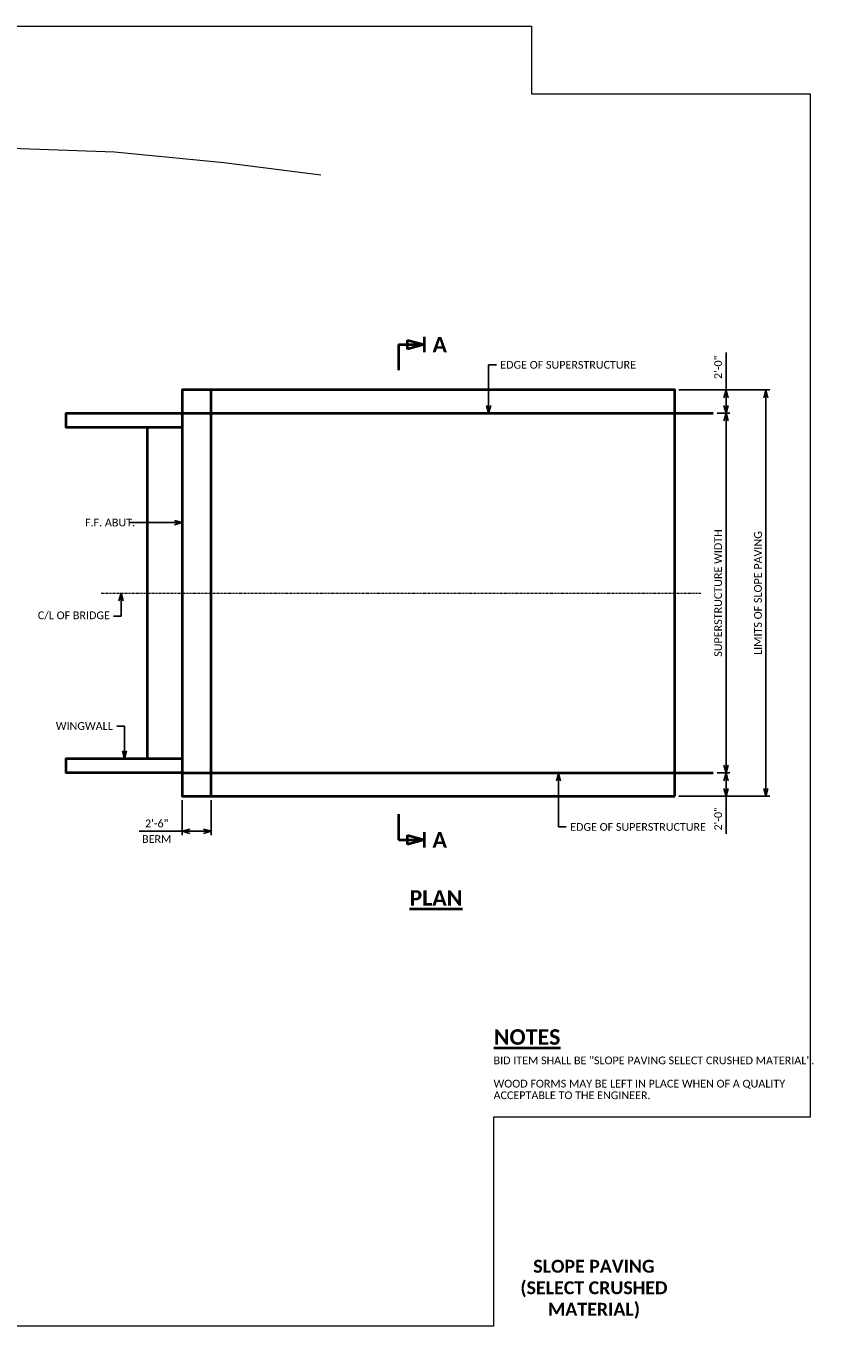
# Model space of a CAD drawing. Extents: x 27 to 645, y -37 to 215.
# Tile 3 of 4: x 253 to 411, y -37 to 215. Entities that reach past the tile are written whole.
import ezdxf
from ezdxf import colors
from ezdxf.entities.mleader import LeaderData, LeaderLine
from ezdxf.enums import TextEntityAlignment as Align
from ezdxf.math import Vec2, Vec3

# ---------------------------------------------------------------- set-up
doc = ezdxf.new("R2010")
doc.units = 0
doc.header["$MEASUREMENT"] = 0
doc.linetypes.add('Wisdot4', pattern=[0.28125, 0.125, -0.0625, 0.03125, -0.0625])
for name, color, linetype, lineweight in [('B_ANNO', 7, 'Continuous', 18), ('B_ANNO_DIM', 7, 'Continuous', 18), ('B_ANNO_SYMB', 7, 'Continuous', 18), ('B_ANNO_TEXT', 7, 'Continuous', 18), ('B_ANNO_TEXT_TITLE', 7, 'Continuous', 40), ('B_CNTR', 1, 'Wisdot4', 18), ('B_CONC', 1, 'Continuous', 40), ('B_CONC_ABUT', 30, 'Continuous', 40), ('B_CONC_PPT', 12, 'Continuous', 40), ('B_GRND_HATCH', 96, 'Grnd', 18)]:
    doc.layers.add(name, color=color, linetype=linetype, lineweight=lineweight)
doc.layers.add('B_ANNO_NOPLOT', color=47, linetype='Continuous', lineweight=18, plot=False)
doc.styles.add('Annotative', font='calibri.ttf', dxfattribs={"height": 0.0625})
doc.styles.get("Standard").update_dxf_attribs({"font": 'calibri.ttf'})
doc.styles.add('Title', font='calibrib.ttf', dxfattribs={"height": 0.125})
doc.linetypes.add('Grnd', pattern='A,3e-06,[2,BOS.SHX,S=1,R=0,X=0,Y=0],-0.252383', length=0.252386)
doc.dimstyles.new('Annotative', dxfattribs={"dimscale": 0, "dimtxt": 0.0625, "dimasz": 0.0625, "dimexe": 0.03125, "dimexo": 0.03125, "dimgap": 0.03125, "dimtad": 1, "dimdec": 3, "dimzin": 3, "dimdsep": 46, "dimlunit": 4, "dimtxsty": 'Standard', "dimblk": 'OPEN30', "dimcen": 0.03125, "dimaunit": 1, "dimadec": 0, "dimazin": 3, "dimtfac": 0.75, "dimtdec": 3, "dimtofl": 0, "dimtmove": 0, "dimatfit": 3, "dimldrblk": 'OPEN30', "dimfxl": 1, "dimtfill": 1, "dimfrac": 1, "dimtolj": 1, "dimtzin": 0, "dimarcsym": 0})

# ---------------------------------------------------------------- blocks, each defined once
blk = doc.blocks.new('_Open30')
at = {"color": 0, "linetype": 'ByBlock', "lineweight": -2}
for p, q in [((-1, 0.27), (0, 0)), ((0, 0), (-1, -0.27)), ((0, 0), (-1, 0))]:
    blk.add_line(p, q, dxfattribs=at)
blk = doc.blocks.new('*D6')
at = {"layer": 'B_ANNO_DIM', "color": 0, "lineweight": -2, "transparency": 16777216}
for p, q in [((256.15, 101.95), (256.15, 95.15)), ((261.77, 101.95), (261.77, 95.15)), ((256.15, 95.9), (247.8, 95.9)), ((260.27, 95.9), (257.65, 95.9))]:
    blk.add_line(p, q, dxfattribs=at)
at = {"layer": 'Defpoints', "color": 0, "transparency": 16777216}
for p in [(256.15, 102.7), (261.77, 102.7), (261.77, 95.9)]:
    blk.add_point(p, dxfattribs=at)
at = {"layer": 'B_ANNO_DIM', "color": 0, "lineweight": -2, "transparency": 16777216, "xscale": 1.5, "yscale": 1.5, "zscale": 1.5, "rotation": 180}
blk.add_blockref('_Open30', (256.15, 95.9), dxfattribs=at)
at = {"layer": 'B_ANNO_DIM', "color": 0, "lineweight": -2, "transparency": 16777216, "xscale": 1.5, "yscale": 1.5, "zscale": 1.5}
blk.add_blockref('_Open30', (261.77, 95.9), dxfattribs=at)
at = {"layer": 'B_ANNO_DIM', "color": 0, "transparency": 16777216, "insert": (251.22, 97.42), "char_height": 1.5, "attachment_point": 5, "bg_fill": 3, "box_fill_scale": 1.25, "bg_fill_color": 256, "bg_fill_true_color": 13158600, "bg_fill_transparency": 0}
blk.add_mtext('\\A1;2\'-6"', dxfattribs=at)
at = {"layer": 'B_ANNO_DIM', "color": 0, "transparency": 16777216, "insert": (251.22, 94.4), "char_height": 1.5, "attachment_point": 5, "bg_fill": 3, "box_fill_scale": 1.25, "bg_fill_color": 256, "bg_fill_true_color": 13158600, "bg_fill_transparency": 0}
blk.add_mtext('\\A1;BERM', dxfattribs=at)
blk = doc.blocks.new('*D7')
at = {"layer": 'B_ANNO_DIM', "color": 0, "lineweight": -2, "transparency": 16777216}
for p, q in [((361.67, 181.45), (361.67, 188.73)), ((352.52, 181.45), (362.42, 181.45)), ((361.67, 178.45), (361.67, 179.95)), ((359.95, 176.95), (362.42, 176.95))]:
    blk.add_line(p, q, dxfattribs=at)
at = {"layer": 'Defpoints', "color": 0, "transparency": 16777216}
for p in [(351.77, 181.45), (361.67, 181.45), (359.2, 176.95)]:
    blk.add_point(p, dxfattribs=at)
at = {"layer": 'B_ANNO_DIM', "color": 0, "lineweight": -2, "transparency": 16777216, "xscale": 1.5, "yscale": 1.5, "zscale": 1.5}
for p, rotation in [((361.67, 181.45), 90), ((361.67, 176.95), 270)]:
    blk.add_blockref('_Open30', p, dxfattribs=dict(at, rotation=rotation))
at = {"layer": 'B_ANNO_DIM', "color": 0, "transparency": 16777216, "insert": (360.15, 185.84), "char_height": 1.5, "attachment_point": 5, "rotation": 90, "bg_fill": 3, "box_fill_scale": 1.25, "bg_fill_color": 256, "bg_fill_true_color": 13158600, "bg_fill_transparency": 0}
blk.add_mtext('\\A1;2\'-0"', dxfattribs=at)
blk = doc.blocks.new('*D8')
at = {"layer": 'B_ANNO_DIM', "color": 0, "lineweight": -2, "transparency": 16777216}
for p, q in [((352.52, 181.45), (370.15, 181.45)), ((369.4, 179.95), (369.4, 104.2)), ((352.52, 102.7), (370.15, 102.7))]:
    blk.add_line(p, q, dxfattribs=at)
at = {"layer": 'Defpoints', "color": 0, "transparency": 16777216}
for p in [(351.77, 181.45), (351.77, 102.7), (369.4, 102.7)]:
    blk.add_point(p, dxfattribs=at)
at = {"layer": 'B_ANNO_DIM', "color": 0, "lineweight": -2, "transparency": 16777216, "xscale": 1.5, "yscale": 1.5, "zscale": 1.5}
for p, rotation in [((369.4, 181.45), 90), ((369.4, 102.7), 270)]:
    blk.add_blockref('_Open30', p, dxfattribs=dict(at, rotation=rotation))
at = {"layer": 'B_ANNO_DIM', "color": 0, "transparency": 16777216, "insert": (367.88, 142.08), "char_height": 1.5, "attachment_point": 5, "rotation": 90, "bg_fill": 3, "box_fill_scale": 1.25, "bg_fill_color": 256, "bg_fill_true_color": 13158600, "bg_fill_transparency": 0}
blk.add_mtext('\\A1;LIMITS OF SLOPE PAVING', dxfattribs=at)
blk = doc.blocks.new('*D9')
at = {"layer": 'B_ANNO_DIM', "color": 0, "lineweight": -2, "transparency": 16777216}
for p, q in [((359.95, 107.2), (362.42, 107.2)), ((361.67, 105.7), (361.67, 104.2)), ((352.52, 102.7), (362.42, 102.7)), ((361.67, 102.7), (361.67, 95.43))]:
    blk.add_line(p, q, dxfattribs=at)
at = {"layer": 'Defpoints', "color": 0, "transparency": 16777216}
for p in [(359.2, 107.2), (351.77, 102.7), (361.67, 102.7)]:
    blk.add_point(p, dxfattribs=at)
at = {"layer": 'B_ANNO_DIM', "color": 0, "lineweight": -2, "transparency": 16777216, "xscale": 1.5, "yscale": 1.5, "zscale": 1.5}
for p, rotation in [((361.67, 107.2), 90), ((361.67, 102.7), 270)]:
    blk.add_blockref('_Open30', p, dxfattribs=dict(at, rotation=rotation))
at = {"layer": 'B_ANNO_DIM', "color": 0, "transparency": 16777216, "insert": (360.15, 98.32), "char_height": 1.5, "attachment_point": 5, "rotation": 90, "bg_fill": 3, "box_fill_scale": 1.25, "bg_fill_color": 256, "bg_fill_true_color": 13158600, "bg_fill_transparency": 0}
blk.add_mtext('\\A1;2\'-0"', dxfattribs=at)
blk = doc.blocks.new('*D10')
at = {"layer": 'B_ANNO_DIM', "color": 0, "lineweight": -2, "transparency": 16777216}
for p, q in [((359.95, 176.95), (362.42, 176.95)), ((361.67, 175.45), (361.67, 108.7)), ((359.95, 107.2), (362.42, 107.2))]:
    blk.add_line(p, q, dxfattribs=at)
at = {"layer": 'Defpoints', "color": 0, "transparency": 16777216}
for p in [(359.2, 176.95), (359.2, 107.2), (361.67, 107.2)]:
    blk.add_point(p, dxfattribs=at)
at = {"layer": 'B_ANNO_DIM', "color": 0, "lineweight": -2, "transparency": 16777216, "xscale": 1.5, "yscale": 1.5, "zscale": 1.5}
for p, rotation in [((361.67, 176.95), 90), ((361.67, 107.2), 270)]:
    blk.add_blockref('_Open30', p, dxfattribs=dict(at, rotation=rotation))
at = {"layer": 'B_ANNO_DIM', "color": 0, "transparency": 16777216, "insert": (360.15, 142.08), "char_height": 1.5, "attachment_point": 5, "rotation": 90, "bg_fill": 3, "box_fill_scale": 1.25, "bg_fill_color": 256, "bg_fill_true_color": 13158600, "bg_fill_transparency": 0}
blk.add_mtext('\\A1;SUPERSTRUCTURE WIDTH', dxfattribs=at)
blk = doc.blocks.new('SECTION')
at = {"layer": 'B_ANNO_TEXT_TITLE'}
for p, q in [((-4, 0), (-1.5, 0)), ((-3.125, -0.4375), (-3.125, 0.4375)), ((-3.125, 0.4375), (-1.5, 0)), ((-1.5, 0), (-3.125, -0.4375)), ((-1.5, 0.75), (-1.5, -0.75))]:
    blk.add_line(p, q, dxfattribs=at)
at = {"layer": 'B_ANNO_TEXT_TITLE', "style": 'Title'}
blk.add_attdef('A', text='', height=1.5, dxfattribs=at).set_placement((0, 0), align=Align.MIDDLE_CENTER)
blk = doc.blocks.new('INS_SLPPAVCRAG_BASE')
at = {"layer": 'B_ANNO_SYMB', "lineweight": 40}
for p, q in [((298.1254, 190.2443, 0.8422), (298.1254, 185.2973, 0.8422)), ((298.1254, 99.1928, 0.8422), (298.1254, 94.2458, 0.8422))]:
    blk.add_line(p, q, dxfattribs=at)
at = {"layer": 'B_CNTR'}
blk.add_line((240.4167, 142.0789, 0.8422), (356.8364, 142.0789, 0.8422), dxfattribs=at)
at = {"layer": 'B_CONC'}
blk.add_line((261.7707, 102.7039, 0.8422), (261.7707, 181.4539, 0.8422), dxfattribs=at)
at = {"layer": 'B_CONC_ABUT'}
blk.add_line((249.3957, 110.0164, 0.8422), (249.3957, 174.1414, 0.8422), dxfattribs=at)
at = {"layer": 'B_CONC_ABUT', "elevation": 0.8422}
for points in [[(256.1457, 174.1414), (233.6457, 174.1414), (233.6457, 176.9539), (256.1457, 176.9539)], [(256.1457, 107.2039), (233.6457, 107.2039), (233.6457, 110.0164), (256.1457, 110.0164)]]:
    blk.add_lwpolyline(points, dxfattribs=at)
at = {"layer": 'B_CONC_PPT'}
for p, q in [((256.1457, 176.9539, 0.8422), (359.2009, 176.9539, 0.8422)), ((256.1457, 107.2039, 0.8422), (359.2009, 107.2039, 0.8422))]:
    blk.add_line(p, q, dxfattribs=at)
at = {"layer": 'B_ANNO_SYMB'}
ref = blk.add_blockref('SECTION', (306.1254, 190.2443, 0.8422), dxfattribs=dict(at, xscale=2, yscale=2, zscale=2))
ref.add_attrib('A', 'A', dxfattribs={"layer": '0', "height": 3, "style": 'Title'}).set_placement((306.1254, 190.2443, 0.8422), align=Align.MIDDLE_CENTER)
ref = blk.add_blockref('SECTION', (306.1254, 94.2458, 0.8422), dxfattribs=dict(at, xscale=2, yscale=2, zscale=2))
ref.add_attrib('A', 'A', dxfattribs={"layer": '0', "height": 3, "style": 'Title'}).set_placement((306.1254, 94.2458, 0.8422), align=Align.MIDDLE_CENTER)
at = {"layer": 'B_ANNO_DIM', "style": 'Annotative'}
blk.add_attdef('X\'-XX"', text='', height=1.5, dxfattribs=at).set_placement((184.851, 52.8857), align=Align.MIDDLE_CENTER)
at = {"layer": 'B_ANNO_TEXT_TITLE', "char_height": 3, "line_spacing_factor": 0.8, "style": 'Title'}
for s, insert, attachment_point in [('{\\LPLAN}', (305.3965, 84.4841, 0.8422), 2), ('{\\LNOTES}', (316.6269, 54.4937), 7)]:
    blk.add_mtext(s, dxfattribs=dict(at, insert=insert, attachment_point=attachment_point))
at = {"layer": 'B_ANNO_DIM'}
ml = blk.add_multileader_mtext('Standard', dxfattribs=at)
ml.set_content('\\pxi-3,l4,t4;F.F. ABUT.', color=256)
ml.set_leader_properties()
ml.set_arrow_properties(name='OPEN30')
ml.build(insert=Vec2(0, 0))
ml.multileader.update_dxf_attribs({"dogleg_length": 0.0625, "arrow_head_size": 1.5, "scale": 24})
ctx = ml.context
ctx.base_point, ctx.scale, ctx.char_height, ctx.arrow_head_size, ctx.landing_gap_size, ctx.plane_origin = Vec3(235.0562, 155.7415, 0.8422), 24, 1.5, 1.5, 0.75, Vec3(256.1457, 155.7415, 0.8422)
notes = []
notes.append((ctx, [(0, (1, 1, 0), (247.4993, 155.7415, 0.8422), (-1, 0), 1.5, [(0, [(256.1457, 155.7415, 0.8422)], 0, [])])]))
ctx.mtext.insert, ctx.mtext.flow_direction = Vec3(235.8062, 156.5025, 0.8422), 5
ml = blk.add_multileader_mtext('Standard', dxfattribs=at)
ml.set_content('C/L OF BRIDGE', color=256)
ml.set_leader_properties()
ml.set_arrow_properties(name='OPEN30')
ml.build(insert=Vec2(0, 0))
ml.multileader.update_dxf_attribs({"dogleg_length": 0.0625, "arrow_head_size": 1.5, "scale": 24})
ctx = ml.context
ctx.base_point, ctx.scale, ctx.char_height, ctx.arrow_head_size, ctx.landing_gap_size, ctx.plane_origin = Vec3(227.3895, 137.6049, 0.8422), 24, 1.5, 1.5, 0.75, Vec3(244.3003, 142.0789, 0.8422)
notes.append((ctx, [(0, (1, 1, 0), (244.3003, 137.6049, 0.8422), (-1, 0), 1.5, [(0, [(244.3003, 142.0789, 0.8422)], 0, [])])]))
ctx.mtext.insert, ctx.mtext.flow_direction = Vec3(228.1395, 138.517, 0.8422), 5
ml = blk.add_multileader_mtext('Standard', dxfattribs=at)
ml.set_content('WINGWALL', color=256)
ml.set_leader_properties()
ml.set_arrow_properties(name='OPEN30')
ml.build(insert=Vec2(0, 0))
ml.multileader.update_dxf_attribs({"dogleg_length": 0.0625, "arrow_head_size": 1.5, "scale": 24})
ctx = ml.context
ctx.base_point, ctx.scale, ctx.char_height, ctx.arrow_head_size, ctx.landing_gap_size, ctx.plane_origin = Vec3(230.8864, 116.3022, 0.8422), 24, 1.5, 1.5, 0.75, Vec3(244.9656, 110.0164, 0.8422)
notes.append((ctx, [(0, (1, 1, 0), (244.9656, 116.3022, 0.8422), (-1, 0), 1.5, [(0, [(244.9656, 110.0164, 0.8422)], 0, [])])]))
ctx.mtext.insert, ctx.mtext.flow_direction = Vec3(231.6364, 117.0626, 0.8422), 5
for ctx, leaders in notes:
    for number, flags, end, landing, length, lines in leaders:
        leader = LeaderData()
        leader.index, (leader.has_last_leader_line, leader.has_dogleg_vector, leader.attachment_direction) = number, flags
        leader.last_leader_point, leader.dogleg_vector, leader.dogleg_length = Vec3(end), Vec3(landing), length
        for number, points, colour, breaks in lines:
            line = LeaderLine()
            line.index, line.vertices, line.color, line.breaks = number, Vec3.list(points), colors.encode_raw_color(colour), breaks
            leader.lines.append(line)
        ctx.leaders.append(leader)
dim = blk.add_linear_dim(base=(361.6658, 181.4539, 0.8422), p1=(359.2009, 176.9539, 0.8422), p2=(351.7707, 181.4539, 0.8422), angle=90, text='2\'-0"', dimstyle='Annotative', dxfattribs=at)
dim.commit()
dim.dimension.update_dxf_attribs({"geometry": '*D7', "text_midpoint": (360.1474, 185.8426, 0.8422)})
dim = blk.add_linear_dim(base=(261.7707, 95.9032, 0.8422), p1=(256.1457, 102.7039, 0.8422), p2=(261.7707, 102.7039, 0.8422), text='2\'-6"\\XBERM', dimstyle='Annotative', dxfattribs=at)
dim.commit()
dim.dimension.update_dxf_attribs({"geometry": '*D6', "text_midpoint": (251.2228, 95.9032, 0.8422), "dimtype": 128})
dim = blk.add_linear_dim(base=(369.401, 102.7039, 0.8422), p1=(351.7707, 181.4539, 0.8422), p2=(351.7707, 102.7039, 0.8422), angle=270, text='LIMITS OF SLOPE PAVING', dimstyle='Annotative', dxfattribs=at)
dim.commit()
dim.dimension.update_dxf_attribs({"geometry": '*D8', "text_midpoint": (367.8826, 142.0789, 0.8422)})
dim = blk.add_linear_dim(base=(361.6658, 102.7039, 0.8422), p1=(359.2009, 107.2039, 0.8422), p2=(351.7707, 102.7039, 0.8422), angle=270, text='2\'-0"', dimstyle='Annotative', dxfattribs=at)
dim.commit()
dim.dimension.update_dxf_attribs({"geometry": '*D9', "text_midpoint": (360.1474, 98.3153, 0.8422)})
at = {"layer": 'B_CONC', "elevation": 0.8422}
blk.add_lwpolyline([(351.7707, 102.7039), (351.7707, 181.4539), (256.1457, 181.4539), (256.1457, 102.7039)], close=True, dxfattribs=at)
at = {"layer": 'B_ANNO_DIM'}
dim = blk.add_linear_dim(base=(361.6658, 107.2039, 0.8422), p1=(359.2009, 176.9539, 0.8422), p2=(359.2009, 107.2039, 0.8422), angle=270, text='SUPERSTRUCTURE WIDTH', dimstyle='Annotative', dxfattribs=at)
dim.commit()
dim.dimension.update_dxf_attribs({"geometry": '*D10', "text_midpoint": (360.1474, 142.0789, 0.8422)})
at = {"layer": 'B_ANNO_NOPLOT', "flags": 128}
blk.add_lwpolyline([(0, 0), (0, 252), (323.9277, 252), (323.9277, 238.8552), (378, 238.8552), (378, 40.4996), (316.5708, 40.4996), (316.5708, 0)], close=True, dxfattribs=at)
at = {"layer": 'B_ANNO_DIM'}
ml = blk.add_multileader_mtext('Standard', dxfattribs=at)
ml.set_content('EDGE OF SUPERSTRUCTURE', color=256)
ml.set_leader_properties()
ml.set_arrow_properties(name='OPEN30')
ml.build(insert=Vec2(0, 0))
ml.multileader.update_dxf_attribs({"dogleg_length": 0.0625, "arrow_head_size": 1.5, "scale": 24})
ctx = ml.context
ctx.base_point, ctx.scale, ctx.char_height, ctx.arrow_head_size, ctx.landing_gap_size, ctx.plane_origin = Vec3(317.1128, 186.3108, 0.8422), 24, 1.5, 1.5, 0.75, Vec3(315.6128, 176.9539, 0.8422)
notes = []
notes.append((ctx, [(0, (1, 1, 0), (315.6128, 186.3108, 0.8422), (1, 0), 1.5, [(0, [(315.6128, 176.9539, 0.8422)], 0, [])])]))
ctx.mtext.insert, ctx.mtext.width, ctx.mtext.flow_direction = Vec3(317.8628, 187.0718, 0.8422), 11.298926, 5
ml = blk.add_multileader_mtext('Standard', dxfattribs=at)
ml.set_content('EDGE OF SUPERSTRUCTURE', color=256)
ml.set_leader_properties()
ml.set_arrow_properties(name='OPEN30')
ml.build(insert=Vec2(0, 0))
ml.multileader.update_dxf_attribs({"dogleg_length": 0.0625, "arrow_head_size": 1.5, "scale": 24})
ctx = ml.context
ctx.base_point, ctx.scale, ctx.char_height, ctx.arrow_head_size, ctx.landing_gap_size, ctx.plane_origin = Vec3(330.6823, 96.7341, 0.8422), 24, 1.5, 1.5, 0.75, Vec3(329.1823, 107.2039, 0.8422)
notes.append((ctx, [(0, (1, 1, 0), (329.1823, 96.7341, 0.8422), (1, 0), 1.5, [(0, [(329.1823, 107.2039, 0.8422)], 0, [])])]))
ctx.mtext.insert, ctx.mtext.width, ctx.mtext.flow_direction = Vec3(331.4323, 97.4951, 0.8422), 11.946311, 5
for ctx, leaders in notes:
    for number, flags, end, landing, length, lines in leaders:
        leader = LeaderData()
        leader.index, (leader.has_last_leader_line, leader.has_dogleg_vector, leader.attachment_direction) = number, flags
        leader.last_leader_point, leader.dogleg_vector, leader.dogleg_length = Vec3(end), Vec3(landing), length
        for number, points, colour, breaks in lines:
            line = LeaderLine()
            line.index, line.vertices, line.color, line.breaks = number, Vec3.list(points), colors.encode_raw_color(colour), breaks
            leader.lines.append(line)
        ctx.leaders.append(leader)
blk = doc.blocks.new('*U361')
at = {"layer": 'B_ANNO_NOPLOT', "flags": 128}
blk.add_lwpolyline([(0, 0), (0, 252), (323.9277, 252), (323.9277, 238.8552), (378, 238.8552), (378, 40.4996), (316.5708, 40.4996), (316.5708, 0)], close=True, dxfattribs=at)
at = {"layer": 'B_GRND_HATCH', "ltscale": 0.5, "flags": 128}
blk.add_lwpolyline([(222.9796, 228.3438), (243.0243, 227.6203), (264.2592, 225.5251), (283.0322, 223.1493)], dxfattribs=at)
at = {"layer": 'B_ANNO_DIM', "style": 'Annotative'}
for tag, p in [('FFA1A3', (89.2477, 105.5027)), ('ENDA1A3', (151.9524, 52.8857))]:
    blk.add_attdef(tag, text='', height=1.5, dxfattribs=at).set_placement(p, align=Align.MIDDLE_CENTER)
at = {"layer": 'B_ANNO_TEXT', "insert": (316.5708, 52.2348), "char_height": 1.5, "width": 61.429247, "attachment_point": 1, "line_spacing_factor": 0.9, "style": 'Annotative'}
blk.add_mtext('BID ITEM SHALL BE "SLOPE PAVING SELECT CRUSHED MATERIAL".\\P \\PWOOD FORMS MAY BE LEFT IN PLACE WHEN OF A QUALITY\\PACCEPTABLE TO THE ENGINEER.', dxfattribs=at)
at = {"layer": 'B_ANNO_TEXT_TITLE', "insert": (336.048, 7.1209, -0.8422), "char_height": 2.5008, "width": 36, "attachment_point": 5, "style": 'Title'}
blk.add_mtext('SLOPE PAVING (SELECT CRUSHED MATERIAL)', dxfattribs=at)
at = {"layer": 'B_ANNO'}
ml = blk.add_multileader_mtext('Standard', dxfattribs=at)
ml.set_content('OUTER EDGE OF SUPERSTRUCTURE', color=256)
ml.set_leader_properties()
ml.set_arrow_properties(name='OPEN30')
ml.build(insert=Vec2(0, 0))
ml.multileader.update_dxf_attribs({"dogleg_length": 0.0625, "arrow_head_size": 1.5, "scale": 24})
ctx = ml.context
ctx.base_point, ctx.scale, ctx.char_height, ctx.arrow_head_size, ctx.landing_gap_size, ctx.plane_origin = Vec3(126.3386, 240.1115), 24, 1.5, 1.5, 0.75, Vec3(119.0642, 240.1115)
notes = []
notes.append((ctx, [(0, (1, 1, 0), (124.8386, 240.1115), (1, 0), 1.5, [(0, [(119.0642, 240.1115)], 0, [])])]))
ctx.mtext.insert, ctx.mtext.width, ctx.mtext.flow_direction = Vec3(127.0886, 240.8724), 18.366831, 5
ml = blk.add_multileader_mtext('Standard', dxfattribs=at)
ml.set_content('SYMMETRICAL ABOUT C/L', color=256)
ml.set_leader_properties()
ml.set_arrow_properties(name='OPEN30')
ml.build(insert=Vec2(0, 0))
ml.multileader.update_dxf_attribs({"dogleg_length": 0.0625, "arrow_head_size": 1.5, "scale": 24})
ctx = ml.context
ctx.base_point, ctx.scale, ctx.char_height, ctx.arrow_head_size, ctx.landing_gap_size, ctx.plane_origin = Vec3(167.5818, 217.5025), 24, 1.5, 1.5, 0.75, Vec3(159.0219, 217.5025)
notes.append((ctx, [(0, (1, 1, 0), (166.0818, 217.5025), (1, 0), 1.5, [(0, [(159.0219, 217.5025)], 0, [])])]))
ctx.mtext.insert, ctx.mtext.width, ctx.mtext.flow_direction = Vec3(168.3318, 218.4147), 15.685115, 5
for ctx, leaders in notes:
    for number, flags, end, landing, length, lines in leaders:
        leader = LeaderData()
        leader.index, (leader.has_last_leader_line, leader.has_dogleg_vector, leader.attachment_direction) = number, flags
        leader.last_leader_point, leader.dogleg_vector, leader.dogleg_length = Vec3(end), Vec3(landing), length
        for number, points, colour, breaks in lines:
            line = LeaderLine()
            line.index, line.vertices, line.color, line.breaks = number, Vec3.list(points), colors.encode_raw_color(colour), breaks
            leader.lines.append(line)
        ctx.leaders.append(leader)

msp = doc.modelspace()

# ---------------------------------------------------------------- block references
msp.add_blockref('INS_SLPPAVCRAG_BASE', (26.68, -36.78, -0.84))

# ---------------------------------------------------------------- next in the draw order: block references
msp.add_blockref('*U361', (26.68, -36.78, -0.84))

doc.saveas('drawing.dxf')
